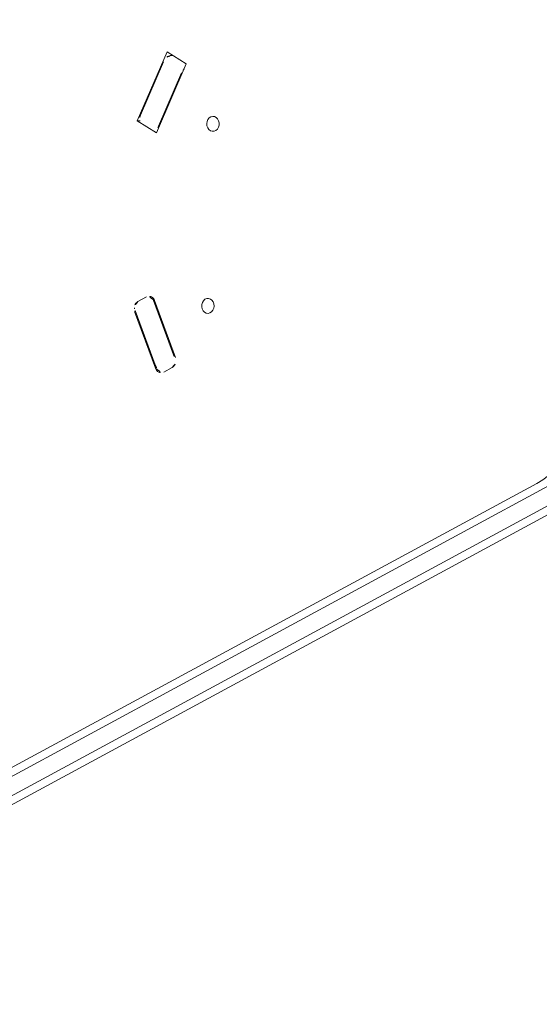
# Model space of a CAD drawing. Extents: x 5459245 to 5462690, y 5971016 to 5972523.
# Tile 60 of 198: x 5462443.64 to 5462443.917, y 5972215.264 to 5972215.79. Entities that reach past the tile are written whole.
import ezdxf

# ---------------------------------------------------------------- set-up
doc = ezdxf.new("R2010")
doc.units = 0
doc.layers.add('A_MAŁA ARCHITEKTURA', color=195, linetype='CONTINUOUS', lineweight=9)
doc.layers.add('ADT CCTV', color=102, linetype='CONTINUOUS')

# ---------------------------------------------------------------- blocks, each defined once
blk = doc.blocks.new('MEGA')
at = {"layer": 'A_MAŁA ARCHITEKTURA'}
for p, q in [((5462446.141560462, 5972218.202451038), (5462445.348149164, 5972218.660527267)), ((5462446.145706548, 5972218.195269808), (5462445.35229525, 5972218.653346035)), ((5462446.081140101, 5972218.25261804), (5462445.404229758, 5972218.643432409)), ((5462446.085286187, 5972218.245436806), (5462445.408375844, 5972218.636251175)), ((5462446.173806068, 5972218.541418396), (5462446.134165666, 5972218.535696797)), ((5462446.168306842, 5972218.540196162), (5462446.137666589, 5972218.535774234)), ((5462446.173806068, 5972218.53785737), (5462446.173242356, 5972218.538833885)), ((5462446.173806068, 5972218.529335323), (5462446.173806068, 5972218.541418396)), ((5462446.134165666, 5972218.535696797), (5462446.134165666, 5972218.523613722)), ((5462446.134925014, 5972218.534381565), (5462446.134165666, 5972218.535696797)), ((5462446.134165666, 5972218.523613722), (5462446.173806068, 5972218.529335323)), ((5462446.168306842, 5972218.528976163), (5462446.137666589, 5972218.524554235)), ((5462446.046804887, 5972218.483600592), (5462446.026817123, 5972218.458212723)), ((5462446.028231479, 5972218.459323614), (5462446.047381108, 5972218.483647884)), ((5462446.056673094, 5972218.482325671), (5462446.052188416, 5972218.484914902)), ((5462446.037281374, 5972218.452171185), (5462446.057269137, 5972218.477559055)), ((5462446.037948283, 5972218.453713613), (5462446.057097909, 5972218.478037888)), ((5462446.027413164, 5972218.453446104), (5462446.031897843, 5972218.450856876))]:
    blk.add_line(p, q, dxfattribs=at)
at = {"layer": 'A_MAŁA ARCHITEKTURA', "flags": 128}
for points in [[(5462446.156975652, 5972218.498726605), (5462446.157548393, 5972218.499699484), (5462446.157804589, 5972218.500739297), (5462446.157721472, 5972218.501753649), (5462446.157306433, 5972218.50265241), (5462446.156596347, 5972218.503355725), (5462446.155654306, 5972218.503801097), (5462446.154564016, 5972218.503948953), (5462446.153422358, 5972218.503786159), (5462446.152330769, 5972218.503327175), (5462446.151386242, 5972218.502612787), (5462446.150672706, 5972218.501706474), (5462446.150253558, 5972218.500688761), (5462446.150166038, 5972218.499650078), (5462446.15041793, 5972218.498682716), (5462446.15098685, 5972218.497872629), (5462446.151822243, 5972218.497291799), (5462446.152849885, 5972218.496991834), (5462446.153978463, 5972218.496999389), (5462446.155107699, 5972218.497313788), (5462446.156137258, 5972218.497907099), (5462446.156975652, 5972218.498726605)], [(5462446.057990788, 5972218.478968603), (5462446.057586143, 5972218.47859427), (5462446.057097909, 5972218.478037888)], [(5462446.066820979, 5972218.453580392), (5462446.066248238, 5972218.452607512), (5462446.065992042, 5972218.451567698), (5462446.066075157, 5972218.450553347), (5462446.066490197, 5972218.449654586), (5462446.067200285, 5972218.448951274), (5462446.068142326, 5972218.448505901), (5462446.069232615, 5972218.448358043), (5462446.070374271, 5972218.448520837), (5462446.07146586, 5972218.448979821), (5462446.072410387, 5972218.449694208), (5462446.073123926, 5972218.450600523), (5462446.073543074, 5972218.451618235), (5462446.073630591, 5972218.452656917), (5462446.073378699, 5972218.45362428), (5462446.072809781, 5972218.454434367), (5462446.071974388, 5972218.455015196), (5462446.070946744, 5972218.455315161), (5462446.069818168, 5972218.455307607), (5462446.068688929, 5972218.454993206), (5462446.067659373, 5972218.454399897), (5462446.066820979, 5972218.453580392)], [(5462446.081140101, 5972218.25261804), (5462446.084511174, 5972218.25088211), (5462446.088084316, 5972218.24944864), (5462446.091832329, 5972218.248328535), (5462446.095726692, 5972218.247530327), (5462446.099737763, 5972218.247060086), (5462446.103835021, 5972218.24692139), (5462446.107987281, 5972218.247115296), (5462446.112162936, 5972218.247640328), (5462446.116330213, 5972218.248492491), (5462446.120457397, 5972218.249665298), (5462446.124513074, 5972218.251149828), (5462446.128466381, 5972218.252934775), (5462446.132287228, 5972218.255006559), (5462446.135946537, 5972218.257349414), (5462446.13941646, 5972218.259945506), (5462446.142670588, 5972218.262775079), (5462446.145684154, 5972218.265816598), (5462446.148434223, 5972218.269046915)]]:
    blk.add_lwpolyline(points, dxfattribs=at)
at = {"layer": 'A_MAŁA ARCHITEKTURA'}
for centre, radius, start, end in [((5462446.169557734, 5972218.535106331), 0.005241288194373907, 45.33187388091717, 103.8075360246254), ((5462446.137655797, 5972218.532512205), 0.003262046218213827, 89.81047478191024, 150.3045992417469), ((5462446.169410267, 5972218.52132535), 0.007729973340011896, 79.00960516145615, 98.20678951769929), ((5462446.138199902, 5972218.519639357), 0.004943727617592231, 96.19293696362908, 122.3949354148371), ((5462446.050292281, 5972218.480998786), 0.004351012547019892, 64.16428730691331, 143.2748276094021), ((5462446.052011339, 5972218.480096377), 0.005835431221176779, 127.8941195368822, 142.5108703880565), ((5462446.055009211, 5972218.479697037), 0.003110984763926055, 316.5882466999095, 57.66685154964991), ((5462446.029077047, 5972218.456074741), 0.003110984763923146, 136.5882466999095, 237.6668515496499), ((5462446.033309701, 5972218.455086), 0.006614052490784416, 140.1560941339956, 177.580029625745), ((5462446.03379398, 5972218.454772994), 0.004351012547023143, 244.1642873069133, 323.274827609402), ((5462446.04405591, 5972218.448911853), 0.007769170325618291, 141.8258925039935, 159.519988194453)]:
    blk.add_arc(centre, radius, start, end, dxfattribs=at)
blk = doc.blocks.new('A770198')
at = {"layer": 'ADT CCTV', "color": 140, "lineweight": 9}
blk.add_arc((29.99999999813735, 19.04213309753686), 29.99999999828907, 140.6005380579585, 219.4005380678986, dxfattribs=at)
blk = doc.blocks.new('G$CFAE608CC')
at = {"layer": 'ADT CCTV', "rotation": 90}
blk.add_blockref('A770198', (38.08383079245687, 0), dxfattribs=at)

msp = doc.modelspace()

# ---------------------------------------------------------------- block references
at = {"layer": 'A_MAŁA ARCHITEKTURA', "color": 6, "rotation": 58.39971502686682}
msp.add_blockref('MEGA', (7686859.594493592, -1809666.166885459), dxfattribs=at)
at = {"layer": 'ADT CCTV', "rotation": 184.5356804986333}
msp.add_blockref('G$CFAE608CC', (5462467.50940801, 5972223.830454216), dxfattribs=at)

doc.saveas('drawing.dxf')
